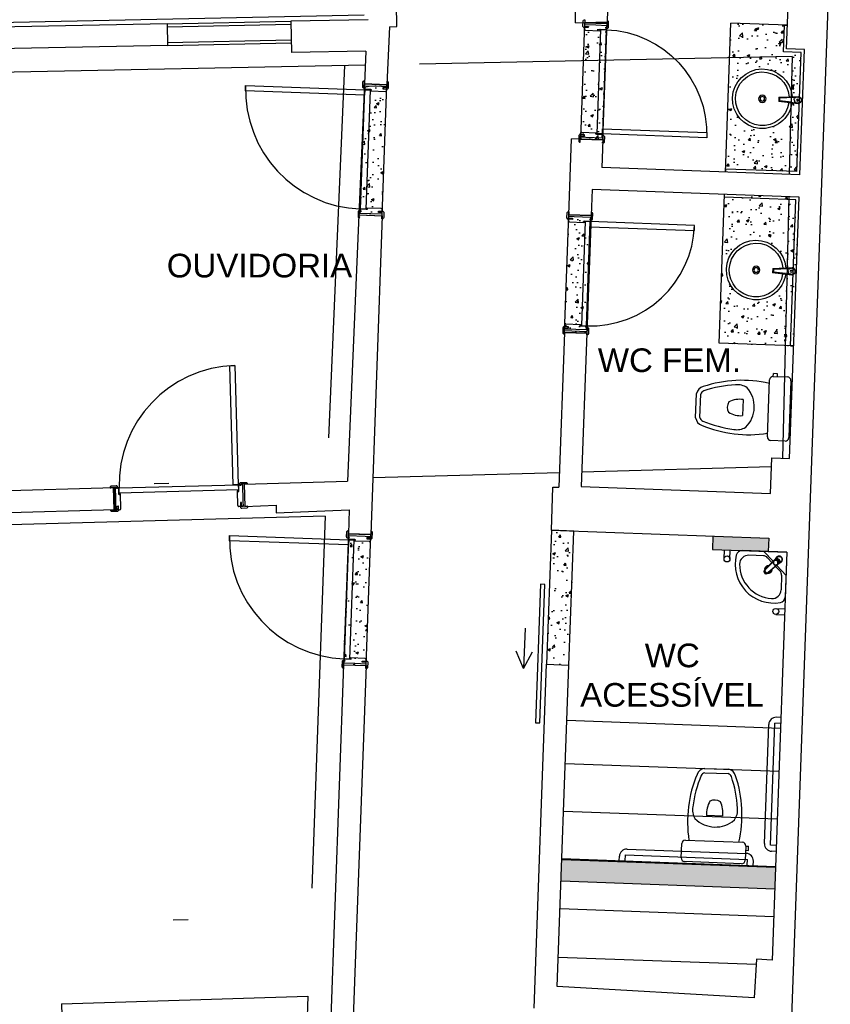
# Model space of a CAD drawing. Header units: inches. Extents: x 276 to 434, y 139 to 224.
# Tile 24 of 48: x 371.84 to 377.28, y 156.43 to 163.04. Entities that reach past the tile are written whole.
import ezdxf

# ---------------------------------------------------------------- set-up
doc = ezdxf.new("R2010")
doc.units = ezdxf.units.IN
doc.header["$MEASUREMENT"] = 0
doc.linetypes.add('DASHDOT2', pattern=[0.5, 0.25, -0.125, 0, -0.125])
doc.linetypes.add('DASHED2', pattern=[0.375, 0.25, -0.125])
for name, color, linetype in [('TJ-CONSTRUIR', 12, 'Continuous'), ('TJ-DRYWALL', 132, 'Continuous'), ('TJ-ESQUADRIA2', 2, 'Continuous'), ('TJ-ESQUADRIAS', 2, 'Continuous'), ('TJ-GRANITOVISTA', 2, 'Continuous'), ('TJ-HACHURA', 8, 'Continuous'), ('TJ-LOUCA', 2, 'Continuous'), ('TJ-MOBILIARIOFIXO', 2, 'Continuous'), ('TJ-MOBILIARIOHIDRO', 2, 'Continuous'), ('TJ-PAREDE', 5, 'Continuous'), ('TJ-PAREDECORTE', 5, 'Continuous'), ('TJ-PISO', 1, 'Continuous'), ('TJ-PROJECAO-VIGA', 9, 'DASHDOT2'), ('TJ-PROJECAOACIMA', 1, 'DASHDOT2'), ('TJ-TEXTO03 1PARA100', 3, 'Continuous')]:
    doc.layers.add(name, color=color, linetype=linetype)
doc.styles.add('ARIAL', font='arial.ttf')
pattern_1 = [(50, (0, 0), (0.179315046, -0.015688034), [0.01875, -0.20625]), (355, (0, 0), (-0.03468783, 0.18804803), [0.015, -0.165]), (100.451444, (0.01494, -0.0013), (0.14462721, 0.17236), [0.01593505, -0.17528553]), (46.1842, (0, 0.05), (0.26681033, -0.04137982), [0.028125, -0.309375]), (96.635635, (0.02223, 0.04655), (0.23366549, 0.24352965), [0.02390259, -0.26292844]), (351.184164, (0, 0.05), (0.23366549, 0.24352965), [0.0225, -0.2475]), (21, (0.025, 0.0375), (0.149226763, -0.100654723), [0.01875, -0.20625]), (326, (0.025, 0.0375), (0.06082883, 0.18128751), [0.015, -0.165]), (71.451445, (0.03744, 0.02911), (0.210055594, 0.08063279), [0.01593505, -0.17528553]), (37.5, (0, 0), (0.003039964, 0.083223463), [0, -0.163, 0, -0.1675, 0, -0.165625]), (7.5, (0, 0), (0.065767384, 0.098602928), [0, -0.0955, 0, -0.15925, 0, -0.063125]), (327.5, (-0.05575, 0), (0.133455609, -0.005638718), [0, -0.0625, 0, -0.195, 0, -0.25875]), (317.5, (-0.08075, 0), (0.145796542, 0.025026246), [0, -0.08125, 0, -0.1295, 0, -0.18375])]

# ---------------------------------------------------------------- blocks, each defined once
blk = doc.blocks.new('porta 80')
at = {"layer": 'TJ-ESQUADRIAS'}
for p, q in [((-0.161, 0.888), (-0.047, 0.888)), ((-0.161, 0.879), (-0.161, 0.888)), ((-0.155, 0.879), (-0.161, 0.879)), ((-0.161, 0.871), (-0.155, 0.871)), ((-0.155, 0.871), (-0.155, 0.879)), ((-0.117, 0.863), (-0.153, 0.863)), ((-0.117, 0.862), (-0.117, 0.863)), ((-0.112, 0.862), (-0.117, 0.862)), ((-0.112, 0.859), (-0.112, 0.862)), ((-0.047, 0.888), (-0.011, 0.888)), ((-0.037, 0.879), (-0.037, 0.871)), ((-0.011, 0.879), (-0.037, 0.879)), ((-0.037, 0.871), (-0.011, 0.871)), ((-0.011, 0.888), (-0.011, 0.879)), ((-0.011, 0.871), (-0.011, 0.861)), ((-0.117, 0.859), (-0.112, 0.859)), ((-0.117, 0.8551), (-0.117, 0.859)), ((-0.1149, 0.853), (-0.117, 0.8551)), ((-0.019, 0.853), (-0.1149, 0.853)), ((-0.1149, 0.068), (-0.117, 0.0659)), ((-0.019, 0.068), (-0.1149, 0.068)), ((-0.161, 0.05), (-0.155, 0.05)), ((-0.161, 0.042), (-0.161, 0.033)), ((-0.155, 0.042), (-0.161, 0.042)), ((-0.161, 0.033), (-0.087, 0.033)), ((-0.155, 0.05), (-0.155, 0.042)), ((-0.117, 0.058), (-0.153, 0.058)), ((-0.117, 0.0659), (-0.117, 0.062)), ((-0.117, 0.062), (-0.112, 0.062)), ((-0.117, 0.059), (-0.117, 0.058)), ((-0.112, 0.059), (-0.117, 0.059)), ((-0.112, 0.062), (-0.112, 0.059)), ((-0.087, 0.033), (-0.011, 0.033)), ((-0.037, 0.05), (-0.011, 0.05)), ((-0.037, 0.042), (-0.037, 0.05)), ((-0.011, 0.042), (-0.037, 0.042)), ((-0.011, 0.05), (-0.011, 0.06)), ((-0.011, 0.033), (-0.011, 0.042))]:
    blk.add_line(p, q, dxfattribs=at)
at = {"layer": 'TJ-ESQUADRIAS', "color": 1, "linetype": 'DASHED2', "ltscale": 5}
blk.add_lwpolyline([(-0.9575, 0.825), (-0.9575, 0.86), (-0.1575, 0.86), (-0.1575, 0.825), (-0.9575, 0.825)], dxfattribs=at)
at = {"layer": 'TJ-ESQUADRIAS'}
for points in [[(-0.161, 0.9155), (-0.163, 0.9135), (-0.164, 0.9135), (-0.164, 0.8785), (-0.159, 0.8785), (-0.156, 0.8755), (-0.156, 0.871), (-0.164, 0.871, -0.414214), (-0.172, 0.879), (-0.172, 0.913, -0.414214), (-0.164, 0.921), (-0.161, 0.921)], [(-0.119, 0.854, -0.165409), (-0.1206, 0.8549, 0.159727), (-0.1191, 0.8616), (-0.1183, 0.8616), (-0.1183, 0.854)], [(-0.032, 0.8785), (-0.035, 0.8755), (-0.035, 0.871), (-0.008, 0.871, 0.414214), (0, 0.879), (0, 0.913, 0.414214), (-0.008, 0.921), (-0.011, 0.921), (-0.011, 0.8785)], [(-0.119, 0.067, 0.165409), (-0.1206, 0.0661, -0.159727), (-0.1191, 0.0594), (-0.1183, 0.0594), (-0.1183, 0.067)], [(-0.161, 0.0055), (-0.163, 0.0075), (-0.164, 0.0075), (-0.164, 0.0425), (-0.159, 0.0425), (-0.156, 0.0455), (-0.156, 0.05), (-0.164, 0.05, 0.414214), (-0.172, 0.042), (-0.172, 0.008, 0.414214), (-0.164, 0), (-0.161, 0)], [(-0.032, 0.0425), (-0.035, 0.0455), (-0.035, 0.05), (-0.008, 0.05, -0.414214), (0, 0.042), (0, 0.008, -0.414214), (-0.008, 0), (-0.011, 0), (-0.011, 0.0425)]]:
    blk.add_lwpolyline(points, format="xyb", close=True, dxfattribs=at)
blk.add_lwpolyline([(-0.1575, 0.86), (-0.1225, 0.86), (-0.1225, 0.06), (-0.1575, 0.06), (-0.1575, 0.86)], dxfattribs=at)
at = {"layer": 'TJ-ESQUADRIAS', "color": 1, "linetype": 'DASHED2', "ltscale": 5}
blk.add_arc((-0.1575, 0.86), 0.8, 180, 270, dxfattribs=at)
at = {"layer": 'TJ-ESQUADRIAS'}
for centre, start, end in [((-0.153, 0.871), 180, 270), ((-0.019, 0.861), 270, 0), ((-0.019, 0.06), 0, 90), ((-0.153, 0.05), 90, 180)]:
    blk.add_arc(centre, 0.008, start, end, dxfattribs=at)
at = {"layer": 'TJ-PAREDECORTE', "linetype": 'Continuous'}
for p, q in [((-0.161, 0.9005), (-0.011, 0.9005)), ((-0.161, 0.0205), (-0.011, 0.0205))]:
    blk.add_line(p, q, dxfattribs=at)
blk = doc.blocks.new('Vaso-p01')
at = {"color": 2}
for p, q in [((-0.162, 0), (0.162, 0)), ((-0.1822, -0.1012), (-0.1822, -0.0203)), ((0.1823, -0.0203), (0.1823, -0.1012)), ((-0.1822, -0.077), (-0.1984, -0.077)), ((-0.1984, -0.077), (-0.1984, -0.1012)), ((-0.1822, -0.1012), (-0.1984, -0.1012)), ((0.162, -0.1215), (-0.162, -0.1215)), ((0.0696, -0.5331), (-0.0696, -0.5331)), ((0.0667, -0.5088), (-0.0667, -0.5088))]:
    blk.add_line(p, q, dxfattribs=at)
at = {"color": 1}
blk.add_line((-0.0446, -0.2666), (0.0468, -0.2666), dxfattribs=at)
at = {"color": 2}
for centre, radius, start, end in [((-0.162, -0.0203), 0.0203, 90, 180), ((0.162, -0.0203), 0.0203, 0, 90), ((-0.162, -0.1012), 0.0203, 180, 270), ((0.162, -0.1012), 0.0203, 270, 0), ((0.5429, -0.2525), 0.6971, 169.1709, 200.5902), ((-0.5429, -0.2525), 0.6971, 339.4098, 10.8291), ((0, -0.3672), 0.1647, 46.9385, 133.0615), ((-0.0292, -0.3001), 0.0988, 147.4418, 187.6795), ((0.0292, -0.3001), 0.0988, 352.3205, 32.5582), ((0.5429, -0.2525), 0.6728, 185.1838, 200.8893), ((-0.5429, -0.2525), 0.6728, 339.1107, 354.8162), ((-0.0589, -0.4806), 0.0536, 198.539, 258.4599), ((-0.0589, -0.4806), 0.0293, 203.7143, 254.3649), ((0.0589, -0.4806), 0.0293, 285.6351, 336.2857), ((0.0589, -0.4806), 0.0536, 281.5401, 341.461)]:
    blk.add_arc(centre, radius, start, end, dxfattribs=at)
at = {"color": 1}
for centre, radius, start, end in [((0.09, -0.2818), 0.1355, 173.5588, 209.061), ((-0.0878, -0.2818), 0.1355, 330.939, 6.4412), ((0.0011, -0.2978), 0.0579, 239.3297, 300.6703)]:
    blk.add_arc(centre, radius, start, end, dxfattribs=at)
blk = doc.blocks.new('pia-padrao')
at = {"color": 2}
for p, q in [((-0.015, -0.111), (-0.025, -0.241)), ((-0.015, -0.111), (0.015, -0.111)), ((0.025, -0.241), (0.015, -0.111))]:
    blk.add_line(p, q, dxfattribs=at)
at = {"color": 1}
for p, q in [((-0.0104, -0.116), (-0.015, -0.111)), ((-0.0104, -0.116), (-0.0141, -0.1648)), ((-0.0104, -0.116), (0.0104, -0.116)), ((0.0104, -0.116), (0.015, -0.111)), ((0.0166, -0.1974), (0.0104, -0.116)), ((-0.0141, -0.1648), (-0.0182, -0.2175)), ((0.0166, -0.1974), (0.0182, -0.2175)), ((-0.0182, -0.2175), (-0.0186, -0.223)), ((0.0186, -0.223), (0.0182, -0.2175))]:
    blk.add_line(p, q, dxfattribs=at)
for p, q in [((0.0109, -0.2165), (0.0188, -0.2245)), ((0.0188, -0.2245), (0.0186, -0.223))]:
    blk.add_line(p, q)
at = {"color": 1, "ltscale": 0.5}
for radius in [0.025, 0.015]:
    blk.add_circle((0, 0), radius, dxfattribs=at)
at = {"color": 1}
blk.add_circle((0, -0.2354), 0.00643, dxfattribs=at)
at = {"color": 2, "ltscale": 0.5}
for radius, start, end in [(0.2, 276.24418, 263.75582), (0.18, 276.44931, 263.55069)]:
    blk.add_arc((0, 0), radius, start, end, dxfattribs=at)
at = {"color": 2}
blk.add_arc((0, -0.2354), 0.0256, 192.68038, 347.31962, dxfattribs=at)
at = {"color": 1}
for centre, radius, start, end in [((0, -0.2354), 0.0218, 150, 180), ((-0.0271, -0.2426), 0.00898, 336.14951, 53.85049), ((-0.0198, -0.2156), 0.00893, 275.86353, 354.13647), ((0, -0.2354), 0.0218, 210, 240), ((0, -0.2354), 0.0218, 90, 120), ((0.0082, -0.2048), 0.0121, 227.17181, 282.82819), ((0, -0.2354), 0.0218, 30, 60), ((0.0184, -0.2538), 0.0075, 86.29729, 183.70271), ((0.0252, -0.2286), 0.00759, 147.0917, 242.9083), ((0, -0.2354), 0.0218, 330, 0)]:
    blk.add_arc(centre, radius, start, end, dxfattribs=at)
blk = doc.blocks.new('porta 70')
at = {"layer": 'TJ-ESQUADRIAS'}
for p, q in [((-0.0385, 0.377), (0.0355, 0.377)), ((-0.0385, 0.368), (-0.0385, 0.377)), ((-0.0325, 0.368), (-0.0385, 0.368)), ((-0.0385, 0.36), (-0.0325, 0.36)), ((-0.0325, 0.36), (-0.0325, 0.368)), ((0.0055, 0.352), (-0.0305, 0.352)), ((0.0055, 0.351), (0.0055, 0.352)), ((0.0105, 0.351), (0.0055, 0.351)), ((0.0055, 0.348), (0.0105, 0.348)), ((0.0055, 0.3441), (0.0055, 0.348)), ((0.0076, 0.342), (0.0055, 0.3441)), ((0.1035, 0.342), (0.0076, 0.342)), ((0.0105, 0.348), (0.0105, 0.351)), ((0.0355, 0.377), (0.1115, 0.377)), ((0.0855, 0.368), (0.0855, 0.36)), ((0.1115, 0.368), (0.0855, 0.368)), ((0.0855, 0.36), (0.1115, 0.36)), ((0.1115, 0.377), (0.1115, 0.368)), ((0.1115, 0.36), (0.1115, 0.35)), ((-0.0385, -0.361), (-0.0325, -0.361)), ((-0.0385, -0.369), (-0.0385, -0.378)), ((-0.0325, -0.369), (-0.0385, -0.369)), ((-0.0385, -0.378), (0.0755, -0.378)), ((-0.0325, -0.361), (-0.0325, -0.369)), ((0.0055, -0.353), (-0.0305, -0.353)), ((0.0076, -0.343), (0.0055, -0.3451)), ((0.0055, -0.3451), (0.0055, -0.349)), ((0.0055, -0.349), (0.0105, -0.349)), ((0.0055, -0.352), (0.0055, -0.353)), ((0.0105, -0.352), (0.0055, -0.352)), ((0.1035, -0.343), (0.0076, -0.343)), ((0.0105, -0.349), (0.0105, -0.352)), ((0.0755, -0.378), (0.1115, -0.378)), ((0.0855, -0.361), (0.1115, -0.361)), ((0.0855, -0.369), (0.0855, -0.361)), ((0.1115, -0.369), (0.0855, -0.369)), ((0.1115, -0.361), (0.1115, -0.351)), ((0.1115, -0.378), (0.1115, -0.369))]:
    blk.add_line(p, q, dxfattribs=at)
for points in [[(-0.0385, 0.4045), (-0.0405, 0.4025), (-0.0415, 0.4025), (-0.0415, 0.3675), (-0.0365, 0.3675), (-0.0335, 0.3645), (-0.0335, 0.36), (-0.0415, 0.36, -0.414214), (-0.0495, 0.368), (-0.0495, 0.402, -0.414214), (-0.0415, 0.41), (-0.0385, 0.41)], [(0.0905, 0.3675), (0.0875, 0.3645), (0.0875, 0.36), (0.1145, 0.36, 0.414214), (0.1225, 0.368), (0.1225, 0.402, 0.414214), (0.1145, 0.41), (0.1115, 0.41), (0.1115, 0.3675)], [(0.0035, 0.343, -0.165409), (0.0019, 0.3439, 0.159727), (0.0034, 0.3506), (0.0042, 0.3506), (0.0042, 0.343)], [(-0.0385, -0.4055), (-0.0405, -0.4035), (-0.0415, -0.4035), (-0.0415, -0.3685), (-0.0365, -0.3685), (-0.0335, -0.3655), (-0.0335, -0.361), (-0.0415, -0.361, 0.414214), (-0.0495, -0.369), (-0.0495, -0.403, 0.414214), (-0.0415, -0.411), (-0.0385, -0.411)], [(0.0035, -0.344, 0.165409), (0.0019, -0.3449, -0.159727), (0.0034, -0.3516), (0.0042, -0.3516), (0.0042, -0.344)], [(0.0905, -0.3685), (0.0875, -0.3655), (0.0875, -0.361), (0.1145, -0.361, -0.414214), (0.1225, -0.369), (0.1225, -0.403, -0.414214), (0.1145, -0.411), (0.1115, -0.411), (0.1115, -0.3685)]]:
    blk.add_lwpolyline(points, format="xyb", close=True, dxfattribs=at)
blk.add_lwpolyline([(-0.035, -0.35), (0, -0.35), (0, 0.35), (-0.035, 0.35), (-0.035, -0.35)], dxfattribs=at)
at = {"layer": 'TJ-ESQUADRIAS', "color": 1, "linetype": 'DASHED2', "ltscale": 5}
blk.add_lwpolyline([(-0.735, -0.315), (-0.735, -0.35), (-0.035, -0.35), (-0.035, -0.315), (-0.735, -0.315)], dxfattribs=at)
blk.add_arc((-0.035, -0.35), 0.7, 90, 180, dxfattribs=at)
at = {"layer": 'TJ-ESQUADRIAS'}
for centre, start, end in [((-0.0305, 0.36), 180, 270), ((0.1035, 0.35), 270, 0), ((-0.0305, -0.361), 90, 180), ((0.1035, -0.351), 0, 90)]:
    blk.add_arc(centre, 0.008, start, end, dxfattribs=at)
at = {"layer": 'TJ-PAREDECORTE', "linetype": 'Continuous'}
for p, q in [((-0.0385, 0.3895), (0.1115, 0.3895)), ((-0.0385, -0.3905), (0.1115, -0.3905))]:
    blk.add_line(p, q, dxfattribs=at)
blk = doc.blocks.new('Lav-p01c')
at = {"color": 2}
for p, q in [((0, 0), (-0.2998, 0)), ((-0.1556, 0), (-0.091, -0.0645)), ((0, 0), (0, -0.2998)), ((-0.1563, -0.03), (-0.2545, -0.03)), ((-0.128, -0.0417), (-0.0977, -0.072)), ((-0.072, -0.0977), (-0.0417, -0.128)), ((-0.0645, -0.091), (0, -0.1556)), ((-0.03, -0.1563), (-0.03, -0.2545))]:
    blk.add_line(p, q, dxfattribs=at)
for points in [[(-0.06, -0.38), (0, -0.38)], [(-0.06, -0.42), (0, -0.42)]]:
    blk.add_lwpolyline(points, dxfattribs=at)
for centre, radius, start, end in [((-0.0855, -0.0855), 0.259, 168.00384, 281.99616), ((-0.2998, -0.04), 0.04, 90, 168.00384), ((-0.2545, -0.09), 0.06, 90, 181.51598), ((-0.1563, -0.07), 0.04, 45, 90), ((-0.0855, -0.0855), 0.229, 181.51598, 268.48402), ((-0.07, -0.1563), 0.04, 0, 45), ((-0.09, -0.2545), 0.06, 268.48402, 0), ((-0.04, -0.2998), 0.04, 281.99616, 0)]:
    blk.add_arc(centre, radius, start, end, dxfattribs=at)
at = {"color": 1}
for radius, start, end in [(0.025, 86.6762, 189.21209), (0.02, 99.39731, 176.49099), (0.025, 260.83394, 3.3236), (0.02, 273.50945, 350.60236)]:
    blk.add_arc((-0.1202, -0.1202), radius, start, end, dxfattribs=at)
at = {"layer": 'TJ-MOBILIARIOHIDRO', "color": 1}
for p, q in [((-0.1454, -0.1248), (-0.0923, -0.0659)), ((-0.0923, -0.0659), (-0.0781, -0.0502)), ((-0.0876, -0.0637), (-0.0901, -0.0665)), ((-0.0814, -0.0566), (-0.0848, -0.0599)), ((-0.0836, -0.0586), (-0.0755, -0.0497)), ((-0.0781, -0.0502), (-0.073, -0.0446)), ((-0.0743, -0.0485), (-0.0754, -0.0496)), ((-0.0741, -0.0458), (-0.0736, -0.0452)), ((-0.0739, -0.0455), (-0.0647, -0.0364)), ((-0.0723, -0.0476), (-0.0734, -0.0487)), ((-0.0734, -0.0487), (-0.0612, -0.0484)), ((-0.0723, -0.0476), (-0.0685, -0.0475)), ((-0.0685, -0.0475), (-0.0638, -0.0474)), ((-0.0638, -0.0474), (-0.0601, -0.0473)), ((-0.0612, -0.0484), (-0.0601, -0.0473)), ((-0.058, -0.0481), (-0.0591, -0.0492)), ((-0.0591, -0.0492), (-0.0499, -0.0576)), ((-0.058, -0.0481), (-0.0554, -0.0504)), ((-0.0554, -0.0504), (-0.0514, -0.0541)), ((-0.0533, -0.0622), (-0.0535, -0.0618)), ((-0.0514, -0.0541), (-0.0488, -0.0565)), ((-0.0499, -0.0576), (-0.0488, -0.0565)), ((-0.0478, -0.0586), (-0.049, -0.0597)), ((-0.049, -0.0597), (-0.0482, -0.0719)), ((-0.0478, -0.0586), (-0.0476, -0.0622)), ((-0.0476, -0.0622), (-0.0473, -0.067)), ((-0.0364, -0.0647), (-0.0452, -0.0736)), ((-0.1457, -0.1251), (-0.1458, -0.1252)), ((-0.1454, -0.1248), (-0.1457, -0.1251)), ((-0.1454, -0.1248), (-0.1416, -0.1206)), ((-0.0659, -0.0923), (-0.1209, -0.1419)), ((-0.0916, -0.0681), (-0.0916, -0.0681)), ((-0.0896, -0.0702), (-0.0916, -0.0681)), ((-0.0901, -0.0665), (-0.09, -0.0665)), ((-0.09, -0.0665), (-0.0891, -0.0674)), ((-0.0681, -0.0916), (-0.0702, -0.0896)), ((-0.0681, -0.0916), (-0.0681, -0.0916)), ((-0.0674, -0.0891), (-0.0665, -0.09)), ((-0.0665, -0.0901), (-0.0637, -0.0876)), ((-0.0665, -0.09), (-0.0665, -0.0901)), ((-0.0501, -0.078), (-0.0659, -0.0923)), ((-0.0599, -0.0848), (-0.0566, -0.0814)), ((-0.0572, -0.083), (-0.0561, -0.0819)), ((-0.049, -0.074), (-0.0571, -0.0829)), ((-0.0571, -0.0829), (-0.056, -0.0819)), ((-0.0561, -0.0819), (-0.056, -0.0819)), ((-0.0479, -0.0729), (-0.056, -0.0819)), ((-0.0502, -0.0781), (-0.0458, -0.0741)), ((-0.0479, -0.0729), (-0.049, -0.074)), ((-0.0482, -0.0719), (-0.0471, -0.0708)), ((-0.0473, -0.067), (-0.0471, -0.0708)), ((-0.0458, -0.0741), (-0.0447, -0.0731)), ((-0.1449, -0.1443), (-0.1451, -0.1445)), ((-0.1451, -0.1445), (-0.1445, -0.1452)), ((-0.1451, -0.1445), (-0.1451, -0.1445)), ((-0.1449, -0.1443), (-0.1443, -0.145)), ((-0.1443, -0.145), (-0.1445, -0.1452)), ((-0.1445, -0.1452), (-0.1445, -0.1452)), ((-0.1396, -0.1407), (-0.1407, -0.1396)), ((-0.1392, -0.1381), (-0.1381, -0.1392)), ((-0.1253, -0.1459), (-0.1251, -0.1457)), ((-0.1251, -0.1457), (-0.1248, -0.1454)), ((-0.1248, -0.1454), (-0.1206, -0.1416))]:
    blk.add_line(p, q, dxfattribs=at)
at = {"layer": 'TJ-MOBILIARIOHIDRO', "color": 2, "ltscale": 0.04}
for points in [[(-0.42, -0.06), (-0.42, 0)], [(-0.38, -0.06), (-0.38, 0)]]:
    blk.add_lwpolyline(points, dxfattribs=at)
at = {"layer": 'TJ-MOBILIARIOHIDRO', "color": 1}
for points in [[(-0.0861, -0.0614, 0), (-0.0867, -0.0622, 0), (-0.0872, -0.063, 0), (-0.0877, -0.0638, 0), (-0.0881, -0.0646, 0), (-0.0885, -0.0655, 0), (-0.0888, -0.0664, 0), (-0.0891, -0.0673, 0), (-0.0893, -0.0683, 0), (-0.0895, -0.0692, 0), (-0.0896, -0.0701, 0), (-0.0897, -0.0711, 0), (-0.0897, -0.0721, 0), (-0.0897, -0.073, 0), (-0.0896, -0.074, 0), (-0.0894, -0.075, 0), (-0.0892, -0.0759, 0), (-0.089, -0.0768, 0), (-0.0887, -0.0778, 0), (-0.0883, -0.0787, 0), (-0.0879, -0.0796, 0), (-0.0875, -0.0804, 0), (-0.087, -0.0813, 0), (-0.0864, -0.0821, 0), (-0.0858, -0.0829, 0), (-0.0852, -0.0836, 0), (-0.0846, -0.0843, 0), (-0.0838, -0.085, 0), (-0.0831, -0.0857, 0), (-0.0823, -0.0863, 0), (-0.0815, -0.0868, 0), (-0.0807, -0.0873, 0), (-0.0798, -0.0878, 0), (-0.079, -0.0882, 0), (-0.0781, -0.0886, 0), (-0.0771, -0.0889, 0), (-0.0762, -0.0892, 0), (-0.0753, -0.0894, 0), (-0.0743, -0.0895, 0), (-0.0733, -0.0896, 0), (-0.0724, -0.0897, 0), (-0.0714, -0.0897, 0), (-0.0704, -0.0896, 0), (-0.0695, -0.0895, 0), (-0.0685, -0.0894, 0), (-0.0676, -0.0892, 0), (-0.0667, -0.0889, 0), (-0.0658, -0.0886, 0), (-0.0649, -0.0882, 0), (-0.064, -0.0878, 0), (-0.0632, -0.0873, 0), (-0.0624, -0.0868, 0), (-0.0616, -0.0863, 0), (-0.0615, -0.0861, 0)], [(-0.0861, -0.0614, 0), (-0.0848, -0.0599, 0)], [(-0.0833, -0.0586, 0), (-0.0848, -0.0599, 0)], [(-0.084, -0.0592, 0), (-0.0838, -0.0588, 0), (-0.0836, -0.0586, 0)], [(-0.0568, -0.0653, 0), (-0.0581, -0.063, 0), (-0.0597, -0.0609, 0), (-0.0617, -0.0591, 0), (-0.0638, -0.0576, 0), (-0.0662, -0.0564, 0), (-0.0687, -0.0556, 0), (-0.0713, -0.0551, 0), (-0.0739, -0.0551, 0), (-0.0765, -0.0554, 0), (-0.079, -0.0562, 0), (-0.0813, -0.0573, 0), (-0.0833, -0.0586, 0)], [(-0.0534, -0.0619, 0), (-0.0548, -0.0597, 0), (-0.0564, -0.0576, 0), (-0.0583, -0.0557, 0), (-0.0605, -0.0542, 0), (-0.0629, -0.053, 0), (-0.0654, -0.0522, 0), (-0.068, -0.0518, 0), (-0.0706, -0.0517, 0), (-0.0732, -0.0521, 0), (-0.0756, -0.0528, 0), (-0.078, -0.0539, 0), (-0.0801, -0.0554, 0), (-0.0814, -0.0566, 0)], [(-0.0754, -0.0496, 0), (-0.0755, -0.0497, 0)], [(-0.0754, -0.0496, 0), (-0.075, -0.0492, 0), (-0.0746, -0.049, 0), (-0.0741, -0.0488, 0), (-0.0736, -0.0487, 0), (-0.0734, -0.0487, 0)], [(-0.0723, -0.0476, 0), (-0.0726, -0.0477, 0), (-0.0729, -0.0477, 0), (-0.0732, -0.0478, 0), (-0.0734, -0.0479, 0), (-0.0737, -0.048, 0), (-0.0739, -0.0481, 0), (-0.0741, -0.0483, 0), (-0.0743, -0.0485, 0)], [(-0.0734, -0.0467, 0), (-0.072, -0.0462, 0), (-0.0706, -0.0457, 0), (-0.0691, -0.0454, 0), (-0.0676, -0.0451, 0), (-0.0661, -0.045, 0), (-0.0646, -0.045, 0), (-0.0631, -0.0451, 0), (-0.0616, -0.0453, 0), (-0.0601, -0.0457, 0), (-0.0587, -0.0461, 0), (-0.0573, -0.0467, 0), (-0.0559, -0.0474, 0), (-0.0546, -0.0481, 0), (-0.0533, -0.049, 0), (-0.0521, -0.0499, 0), (-0.051, -0.051, 0), (-0.0499, -0.0521, 0), (-0.049, -0.0533, 0), (-0.0481, -0.0546, 0), (-0.0474, -0.0559, 0), (-0.0467, -0.0573, 0), (-0.0461, -0.0587, 0), (-0.0457, -0.0601, 0), (-0.0453, -0.0616, 0), (-0.0451, -0.0631, 0), (-0.045, -0.0646, 0), (-0.045, -0.0661, 0), (-0.0451, -0.0676, 0), (-0.0454, -0.0691, 0), (-0.0457, -0.0706, 0), (-0.0462, -0.072, 0), (-0.0467, -0.0734, 0)], [(-0.07, -0.0517, 0), (-0.0676, -0.0514, 0), (-0.0652, -0.0514, 0), (-0.0628, -0.0519, 0), (-0.0605, -0.0527, 0), (-0.0583, -0.0539, 0), (-0.0564, -0.0554, 0), (-0.0547, -0.0572, 0), (-0.0533, -0.0593, 0), (-0.0523, -0.0615, 0), (-0.0516, -0.0639, 0), (-0.0514, -0.0663, 0), (-0.0515, -0.0687, 0), (-0.0517, -0.07, 0)], [(-0.0647, -0.0364, 0), (-0.0633, -0.035, 0), (-0.0617, -0.0339, 0), (-0.06, -0.0328, 0), (-0.0583, -0.0319, 0), (-0.0564, -0.0312, 0), (-0.0545, -0.0307, 0), (-0.0526, -0.0303, 0), (-0.0506, -0.0301, 0), (-0.0486, -0.0302, 0), (-0.0465, -0.0304, 0), (-0.0446, -0.0308, 0), (-0.0426, -0.0314, 0), (-0.0408, -0.0323, 0), (-0.039, -0.0333, 0), (-0.0374, -0.0345, 0), (-0.0358, -0.0358, 0), (-0.0345, -0.0374, 0), (-0.0333, -0.039, 0), (-0.0323, -0.0408, 0), (-0.0314, -0.0426, 0), (-0.0308, -0.0446, 0), (-0.0304, -0.0465, 0), (-0.0302, -0.0486, 0), (-0.0301, -0.0506, 0), (-0.0303, -0.0526, 0), (-0.0307, -0.0545, 0), (-0.0312, -0.0564, 0), (-0.0319, -0.0583, 0), (-0.0328, -0.06, 0), (-0.0339, -0.0617, 0), (-0.035, -0.0633, 0), (-0.0364, -0.0647, 0)], [(-0.0535, -0.0618, 0), (-0.0536, -0.0615, 0), (-0.0541, -0.0604, 0), (-0.0547, -0.0593, 0), (-0.0554, -0.0584, 0), (-0.0561, -0.0574, 0), (-0.0569, -0.0566, 0), (-0.0579, -0.0558, 0), (-0.0588, -0.0551, 0), (-0.0598, -0.0544, 0), (-0.0609, -0.0539, 0), (-0.062, -0.0534, 0), (-0.0622, -0.0533, 0)], [(-0.0612, -0.0484, 0), (-0.0607, -0.0484, 0), (-0.0602, -0.0486, 0), (-0.0597, -0.0488, 0), (-0.0593, -0.049, 0), (-0.0591, -0.0492, 0)], [(-0.0601, -0.0473, 0), (-0.0598, -0.0473, 0), (-0.0595, -0.0473, 0), (-0.0592, -0.0474, 0), (-0.059, -0.0475, 0), (-0.0587, -0.0476, 0), (-0.0584, -0.0477, 0), (-0.0582, -0.0479, 0), (-0.058, -0.0481, 0)], [(-0.0586, -0.0833, 0), (-0.0572, -0.0812, 0), (-0.0561, -0.0788, 0), (-0.0554, -0.0764, 0), (-0.0551, -0.0738, 0), (-0.0551, -0.0712, 0), (-0.0556, -0.0686, 0), (-0.0564, -0.0661, 0), (-0.0568, -0.0653, 0)], [(-0.0566, -0.0814, 0), (-0.0549, -0.0795, 0), (-0.0536, -0.0773, 0), (-0.0526, -0.0749, 0), (-0.0519, -0.0724, 0), (-0.0517, -0.0698, 0), (-0.0519, -0.0672, 0), (-0.0524, -0.0646, 0), (-0.0534, -0.0622, 0), (-0.0534, -0.0619, 0)], [(-0.0499, -0.0576, 0), (-0.0496, -0.058, 0), (-0.0493, -0.0584, 0), (-0.0491, -0.0589, 0), (-0.049, -0.0594, 0), (-0.049, -0.0597, 0)], [(-0.0488, -0.0565, 0), (-0.0486, -0.0567, 0), (-0.0484, -0.0569, 0), (-0.0483, -0.0572, 0), (-0.0481, -0.0574, 0), (-0.048, -0.0577, 0), (-0.0479, -0.058, 0), (-0.0479, -0.0583, 0), (-0.0478, -0.0586, 0)], [(-0.1476, -0.128, 0), (-0.1478, -0.1283, 0), (-0.1482, -0.1292, 0), (-0.1485, -0.1302, 0), (-0.1488, -0.1311, 0), (-0.149, -0.1321, 0), (-0.1491, -0.1331, 0), (-0.1492, -0.1341, 0), (-0.1492, -0.1349, 0), (-0.1492, -0.1356, 0), (-0.1491, -0.1363, 0), (-0.149, -0.1368, 0), (-0.149, -0.1373, 0), (-0.1489, -0.1377, 0), (-0.1488, -0.138, 0), (-0.1487, -0.1385, 0), (-0.1485, -0.139, 0), (-0.1483, -0.1396, 0), (-0.148, -0.1403, 0), (-0.1478, -0.1408, 0), (-0.1475, -0.1414, 0), (-0.1471, -0.142, 0), (-0.1467, -0.1426, 0), (-0.1463, -0.1432, 0), (-0.1457, -0.1439, 0), (-0.1451, -0.1445, 0)], [(-0.1457, -0.1251, 0), (-0.146, -0.1255, 0), (-0.1464, -0.1261, 0), (-0.1469, -0.1267, 0), (-0.1472, -0.1273, 0), (-0.1475, -0.1278, 0), (-0.1477, -0.1281, 0), (-0.1478, -0.1284, 0), (-0.1479, -0.1287, 0), (-0.148, -0.1289, 0), (-0.1481, -0.1292, 0), (-0.1482, -0.1294, 0), (-0.1483, -0.1296, 0), (-0.1486, -0.1307, 0), (-0.1489, -0.1318, 0), (-0.149, -0.1329, 0), (-0.1491, -0.134, 0), (-0.1491, -0.135, 0), (-0.149, -0.1361, 0), (-0.1488, -0.1371, 0), (-0.1485, -0.1382, 0), (-0.1482, -0.1392, 0), (-0.1478, -0.1402, 0), (-0.1474, -0.1411, 0), (-0.1468, -0.142, 0), (-0.1463, -0.1428, 0), (-0.1456, -0.1436, 0), (-0.1449, -0.1443, 0)], [(-0.1458, -0.1252, 0), (-0.1463, -0.1258, 0), (-0.1468, -0.1266, 0), (-0.1473, -0.1275, 0), (-0.1476, -0.128, 0)], [(-0.1407, -0.1396, 0), (-0.1415, -0.1387, 0), (-0.1422, -0.1378, 0), (-0.1429, -0.1369, 0), (-0.1435, -0.1359, 0), (-0.144, -0.1348, 0), (-0.1444, -0.1338, 0), (-0.1447, -0.1327, 0), (-0.145, -0.1315, 0), (-0.1451, -0.1304, 0), (-0.1451, -0.1293, 0), (-0.1451, -0.1282, 0), (-0.1449, -0.127, 0), (-0.1446, -0.126, 0), (-0.1443, -0.125, 0), (-0.1439, -0.1239, 0), (-0.1433, -0.1229, 0), (-0.1429, -0.1223, 0), (-0.1425, -0.1217, 0), (-0.1421, -0.1211, 0), (-0.1416, -0.1206, 0)], [(-0.1403, -0.1213, 0), (-0.1407, -0.1218, 0), (-0.1411, -0.1223, 0), (-0.1415, -0.1229, 0), (-0.1418, -0.1234, 0), (-0.1422, -0.1243, 0), (-0.1426, -0.1251, 0), (-0.1428, -0.1258, 0), (-0.143, -0.1264, 0), (-0.1431, -0.127, 0), (-0.1433, -0.128, 0), (-0.1433, -0.1289, 0), (-0.1433, -0.1299, 0), (-0.1431, -0.1309, 0), (-0.1429, -0.1319, 0), (-0.1426, -0.1329, 0), (-0.1422, -0.1338, 0), (-0.1418, -0.1348, 0), (-0.1412, -0.1356, 0), (-0.1406, -0.1365, 0), (-0.14, -0.1373, 0), (-0.1392, -0.1381, 0)], [(-0.0916, -0.0681, 0), (-0.097, -0.0741, 0), (-0.1187, -0.0977, 0), (-0.1403, -0.1213, 0)], [(-0.1213, -0.1403, 0), (-0.0977, -0.1187, 0), (-0.0741, -0.097, 0), (-0.0681, -0.0916, 0)], [(-0.0916, -0.0681, 0), (-0.0909, -0.0674, 0), (-0.0902, -0.0666, 0), (-0.0901, -0.0665, 0)], [(-0.0681, -0.0916, 0), (-0.0674, -0.0909, 0), (-0.0666, -0.0902, 0), (-0.0665, -0.0901, 0)], [(-0.0599, -0.0848, 0), (-0.0614, -0.0861, 0)], [(-0.0586, -0.0833, 0), (-0.0599, -0.0848, 0)], [(-0.0572, -0.083, 0), (-0.0576, -0.0833, 0), (-0.058, -0.0836, 0), (-0.0585, -0.0838, 0), (-0.059, -0.0838, 0)], [(-0.0572, -0.083, 0), (-0.0571, -0.0829, 0)], [(-0.0482, -0.0719, 0), (-0.0482, -0.0724, 0), (-0.0483, -0.0729, 0), (-0.0485, -0.0734, 0), (-0.0488, -0.0738, 0), (-0.049, -0.074, 0)], [(-0.0471, -0.0708, 0), (-0.0471, -0.0711, 0), (-0.0471, -0.0714, 0), (-0.0472, -0.0717, 0), (-0.0473, -0.0719, 0), (-0.0474, -0.0722, 0), (-0.0475, -0.0725, 0), (-0.0477, -0.0727, 0), (-0.0479, -0.0729, 0)], [(-0.1445, -0.1452, 0), (-0.1438, -0.1458, 0), (-0.1432, -0.1463, 0), (-0.1425, -0.1468, 0), (-0.1419, -0.1472, 0), (-0.1414, -0.1475, 0), (-0.1408, -0.1478, 0), (-0.1403, -0.148, 0), (-0.1396, -0.1483, 0), (-0.1391, -0.1485, 0), (-0.1388, -0.1486, 0), (-0.1386, -0.1487, 0), (-0.1382, -0.1488, 0), (-0.1377, -0.1489, 0), (-0.1372, -0.149, 0), (-0.1366, -0.1491, 0), (-0.1359, -0.1492, 0), (-0.1352, -0.1492, 0), (-0.1344, -0.1492, 0), (-0.1334, -0.1492, 0), (-0.1323, -0.149, 0), (-0.1313, -0.1488, 0), (-0.1302, -0.1485, 0), (-0.1292, -0.1482, 0), (-0.1284, -0.1478, 0), (-0.1276, -0.1474, 0), (-0.1274, -0.1473, 0)], [(-0.1443, -0.145, 0), (-0.1436, -0.1456, 0), (-0.1428, -0.1463, 0), (-0.142, -0.1468, 0), (-0.1411, -0.1474, 0), (-0.1402, -0.1478, 0), (-0.1392, -0.1482, 0), (-0.1382, -0.1486, 0), (-0.1371, -0.1488, 0), (-0.1361, -0.149, 0), (-0.135, -0.1491, 0), (-0.134, -0.1491, 0), (-0.1329, -0.149, 0), (-0.1318, -0.1489, 0), (-0.1307, -0.1486, 0), (-0.1296, -0.1483, 0), (-0.1293, -0.1482, 0), (-0.129, -0.1481, 0), (-0.1287, -0.1479, 0), (-0.1284, -0.1478, 0), (-0.128, -0.1476, 0), (-0.1276, -0.1474, 0), (-0.1272, -0.1472, 0), (-0.1267, -0.1469, 0), (-0.1261, -0.1464, 0), (-0.1254, -0.146, 0), (-0.1251, -0.1457, 0)], [(-0.1206, -0.1416, 0), (-0.1214, -0.1424, 0), (-0.1224, -0.143, 0), (-0.1234, -0.1436, 0), (-0.1245, -0.1441, 0), (-0.1256, -0.1445, 0), (-0.1267, -0.1448, 0), (-0.1275, -0.145, 0), (-0.1283, -0.1451, 0), (-0.129, -0.1451, 0), (-0.1301, -0.1451, 0), (-0.1313, -0.145, 0), (-0.1324, -0.1448, 0), (-0.1335, -0.1445, 0), (-0.1345, -0.1441, 0), (-0.1356, -0.1437, 0), (-0.1366, -0.1431, 0), (-0.1375, -0.1424, 0), (-0.1381, -0.142, 0), (-0.1386, -0.1416, 0), (-0.1391, -0.1412, 0), (-0.1396, -0.1407, 0)], [(-0.1381, -0.1392, 0), (-0.1376, -0.1397, 0), (-0.1372, -0.1401, 0), (-0.1367, -0.1405, 0), (-0.1363, -0.1408, 0), (-0.1354, -0.1414, 0), (-0.1345, -0.1419, 0), (-0.1336, -0.1423, 0), (-0.1327, -0.1427, 0), (-0.1317, -0.143, 0), (-0.1308, -0.1432, 0), (-0.1301, -0.1433, 0), (-0.1294, -0.1433, 0), (-0.1288, -0.1433, 0), (-0.1281, -0.1433, 0), (-0.1274, -0.1432, 0), (-0.1268, -0.1431, 0), (-0.1261, -0.1429, 0), (-0.1254, -0.1427, 0), (-0.1248, -0.1425, 0), (-0.1242, -0.1422, 0), (-0.1236, -0.1419, 0), (-0.123, -0.1416, 0), (-0.1221, -0.1409, 0), (-0.1213, -0.1403, 0)], [(-0.1274, -0.1473, 0), (-0.1269, -0.147, 0), (-0.1262, -0.1466, 0), (-0.1256, -0.1461, 0), (-0.1253, -0.1459, 0)]]:
    blk.add_polyline3d(points, dxfattribs=at)
blk.add_polyline3d([(-0.0616, -0.0838, 0), (-0.0601, -0.0819, 0), (-0.0588, -0.0798, 0), (-0.0579, -0.0776, 0), (-0.0574, -0.0752, 0), (-0.0573, -0.0727, 0), (-0.0576, -0.0702, 0), (-0.0583, -0.0679, 0), (-0.0593, -0.0656, 0), (-0.0607, -0.0635, 0), (-0.0623, -0.0616, 0), (-0.0643, -0.0601, 0), (-0.0665, -0.0588, 0), (-0.0688, -0.0579, 0), (-0.0712, -0.0574, 0), (-0.0737, -0.0573, 0), (-0.0761, -0.0576, 0), (-0.0785, -0.0583, 0), (-0.0807, -0.0593, 0), (-0.0827, -0.0607, 0), (-0.0844, -0.0624, 0), (-0.0859, -0.0643, 0), (-0.087, -0.0665, 0), (-0.0877, -0.0688, 0), (-0.0881, -0.0712, 0), (-0.088, -0.0737, 0), (-0.0876, -0.0761, 0), (-0.0868, -0.0785, 0), (-0.0856, -0.0807, 0), (-0.0841, -0.0827, 0), (-0.0823, -0.0844, 0), (-0.0803, -0.0859, 0), (-0.078, -0.087, 0), (-0.0757, -0.0877, 0), (-0.0732, -0.0881, 0), (-0.0708, -0.088, 0), (-0.0683, -0.0876, 0), (-0.066, -0.0868, 0), (-0.0639, -0.0856, 0), (-0.062, -0.0841, 0)], close=True, dxfattribs=at)
at = {"layer": 'TJ-MOBILIARIOHIDRO', "color": 3, "ltscale": 0.04}
for centre in [(-0.4, -0.06), (-0.06, -0.4)]:
    blk.add_circle(centre, 0.02, dxfattribs=at)
at = {"layer": 'TJ-MOBILIARIOHIDRO', "color": 1}
for centre, radius, start, end in [((-0.0675, -0.0597), 0.0143, 114.48374, 137.91022), ((-0.0509, -0.0509), 0.023, 45, 164.26643), ((-0.0509, -0.0509), 0.0214, 45, 155.35115), ((-0.0656, -0.0651), 0.0178, 84.14504, 99.30503), ((-0.0658, -0.0658), 0.0185, 38.91379, 55.9491), ((-0.0652, -0.0656), 0.0179, 355.49308, 11.05353), ((-0.0509, -0.0509), 0.0214, 294.68342, 45), ((-0.0509, -0.0509), 0.023, 315, 45), ((-0.0597, -0.0675), 0.0143, 312.0838, 335.52017), ((-0.0509, -0.0509), 0.023, 285.73357, 315)]:
    blk.add_arc(centre, radius, start, end, dxfattribs=at)

msp = doc.modelspace()

# ---------------------------------------------------------------- hatches: boundary and pattern name
at = {"layer": 'TJ-CONSTRUIR'}
h = msp.add_hatch(color=256, dxfattribs=at)
h.dxf.hatch_style = 1
h.paths.add_polyline_path([(376.8627, 159.5595), (376.4879, 159.573), (376.4847, 159.4831), (376.8594, 159.4695)])
h = msp.add_hatch(color=256, dxfattribs=at)
h.dxf.hatch_style = 1
h.paths.add_polyline_path([(376.9078, 157.3505), (375.4738, 157.4023), (375.4686, 157.2584), (376.9026, 157.2065)])
h.paths.add_polyline_path([(375.474, 157.4083), (375.4738, 157.4023), (376.9078, 157.3505), (376.9081, 157.3564)])
at = {"layer": 'TJ-HACHURA'}
h = msp.add_hatch(dxfattribs=at)
h.set_pattern_fill('AR-CONC', color=8, scale=0.025)
h.set_pattern_definition(pattern_1)
h.paths.add_polyline_path([(375.5986, 162.2369), (375.7485, 162.2315), (375.7771, 163.0214), (375.6269, 163.0184)])
at = {"layer": 'TJ-HACHURA', "linetype": 'Continuous'}
h = msp.add_hatch(dxfattribs=at)
h.set_pattern_fill('AR-CONC', color=8, scale=0.025)
h.set_pattern_definition(pattern_1)
h.paths.add_polyline_path([(377.0683, 162.4779, -0.096399), (377.0592, 162.4743), (377.0171, 162.479, -18.333575), (377.0187, 162.5225), (377.061, 162.5242, -0.096399), (377.0698, 162.52), (377.0806, 162.8187), (376.9607, 162.823), (376.9672, 163.0029), (376.6074, 163.0159), (376.572, 162.0366), (377.0517, 162.0192)])
at = {"layer": 'TJ-HACHURA'}
h = msp.add_hatch(dxfattribs=at)
h.set_pattern_fill('AR-CONC', color=8, scale=0.025)
h.set_pattern_definition(pattern_1)
h.paths.add_polyline_path([(374.2999, 162.6024), (374.15, 162.6083), (374.1122, 161.7296), (374.2692, 161.7229)])
at = {"layer": 'TJ-HACHURA', "linetype": 'Continuous'}
h = msp.add_hatch(dxfattribs=at)
h.set_pattern_fill('AR-CONC', color=8, scale=0.025)
h.set_pattern_definition(pattern_1)
h.paths.add_polyline_path([(377.0655, 161.8486), (376.5659, 161.8667), (376.5297, 160.8674), (377.0294, 160.8493)])
h.paths.add_polyline_path([(376.9771, 161.3725), (377.0194, 161.3743, -0.8), (377.0176, 161.3243), (376.9755, 161.3291, -18.333575)], flags=16)
h.paths.add_polyline_path([(376.8891, 161.369), (376.894, 161.3642), (376.9429, 161.3661), (376.9956, 161.3683), (377.0027, 161.3686, -0.35117), (376.9944, 161.361, 0.131652), (376.9911, 161.3503, -0.247736), (376.9936, 161.3393), (377.0013, 161.331), (376.9998, 161.3313), (376.9943, 161.332), (376.9743, 161.3342), (376.8932, 161.3434), (376.888, 161.339)], flags=0)
h.paths.add_polyline_path([(376.8026, 161.358, -1), (376.7526, 161.358, -1)], flags=0)
h.paths.add_polyline_path([(376.7926, 161.358, -1), (376.7626, 161.358, -1)], flags=0)
h.paths.add_polyline_path([(377.0193, 161.3495, -1), (377.0064, 161.3495, -1)], flags=0)
at = {"layer": 'TJ-HACHURA'}
h = msp.add_hatch(dxfattribs=at)
h.set_pattern_fill('AR-CONC', color=8, scale=0.025)
h.set_pattern_definition(pattern_1)
h.paths.add_polyline_path([(375.4917, 160.9399), (375.5202, 161.7287), (375.6701, 161.724), (375.6416, 160.9345)])
h = msp.add_hatch(dxfattribs=at)
h.set_pattern_fill('AR-CONC', color=8, scale=0.025)
h.set_pattern_definition(pattern_1)
h.paths.add_polyline_path([(375.4036, 159.6122), (375.3711, 158.7128), (375.521, 158.7074), (375.5535, 159.6068)])
h = msp.add_hatch(dxfattribs=at)
h.set_pattern_fill('AR-CONC', color=8, scale=0.025)
h.set_pattern_definition(pattern_1)
edge = h.paths.add_edge_path()
edge.add_line((374.1918, 159.5834), (374.0419, 159.5888))
edge.add_line((374.0419, 159.5888), (374.0101, 158.7094))
edge.add_line((374.0101, 158.7094), (374.16, 158.7047))
edge.add_line((374.16, 158.7047), (374.1918, 159.5826))

# ---------------------------------------------------------------- linework, layer by layer
at = {"layer": 'TJ-DRYWALL'}
for p, q in [((372.8255, 163.0116), (373.6553, 163.0284)), ((372.8259, 162.9916), (373.6557, 163.0084)), ((372.828, 162.8867), (373.6579, 162.9035)), ((372.8284, 162.8667), (373.6583, 162.8835))]:
    msp.add_line(p, q, dxfattribs=at)
at = {"layer": 'TJ-ESQUADRIA2', "color": 1, "linetype": 'Continuous'}
for p, q in [((375.2273, 158.9551), (375.2175, 158.6842)), ((375.2175, 158.6842), (375.167, 158.8002)), ((375.2175, 158.6842), (375.2763, 158.7963))]:
    msp.add_line(p, q, dxfattribs=at)
at = {"layer": 'TJ-ESQUADRIA2', "linetype": 'Continuous'}
msp.add_lwpolyline([(375.2968, 158.3203), (375.3268, 158.3192), (375.3604, 159.2486), (375.3305, 159.2496)], close=True, dxfattribs=at)
at = {"layer": 'TJ-GRANITOVISTA'}
for p, q in [((376.5713, 162.0166), (376.6074, 163.0159)), ((376.9872, 163.0022), (376.6074, 163.0159)), ((376.5297, 160.8674), (376.5659, 161.8667)), ((377.0294, 160.8493), (376.5297, 160.8674))]:
    msp.add_line(p, q, dxfattribs=at)
at = {"layer": 'TJ-GRANITOVISTA', "color": 3}
for p, q in [((376.9607, 162.823), (376.9672, 163.0029)), ((376.9672, 163.0029), (376.9872, 163.0022)), ((377.0806, 162.8187), (376.9607, 162.823)), ((377.0517, 162.0192), (377.0806, 162.8187)), ((376.572, 162.0366), (376.5713, 162.0166)), ((377.0517, 162.0192), (376.572, 162.0366)), ((376.5651, 161.8467), (376.5659, 161.8667)), ((377.0448, 161.8294), (376.5651, 161.8467)), ((377.0094, 160.85), (377.0448, 161.8294)), ((377.0094, 160.85), (377.0294, 160.8493))]:
    msp.add_line(p, q, dxfattribs=at)
at = {"layer": 'TJ-MOBILIARIOHIDRO'}
for p, q in [((376.9442, 158.3559), (376.9142, 158.357)), ((376.9428, 158.3159), (376.9028, 158.3174)), ((376.9131, 157.4965), (376.8731, 157.4979)), ((375.8589, 157.3943), (375.86, 157.4243)), ((375.8987, 157.3931), (375.9002, 157.4331)), ((376.9117, 157.4565), (376.8817, 157.4576)), ((376.7182, 157.3634), (376.7196, 157.4034)), ((376.7582, 157.362), (376.7592, 157.392))]:
    msp.add_line(p, q, dxfattribs=at)
at = {"layer": 'TJ-MOBILIARIOHIDRO', "ltscale": 0.04}
for p, q in [((376.8335, 157.5094), (376.8625, 158.3088)), ((376.8731, 157.4979), (376.9028, 158.3174)), ((375.9002, 157.4331), (376.7196, 157.4034)), ((375.9116, 157.4727), (376.7111, 157.4437))]:
    msp.add_line(p, q, dxfattribs=at)
at = {"layer": 'TJ-MOBILIARIOHIDRO'}
for centre, start, end in [((376.9124, 158.307), 87.92835, 177.92835), ((376.8835, 157.5076), 177.92835, 267.92835), ((375.9098, 157.4227), 87.92835, 177.92835), ((376.7093, 157.3938), 357.92835, 87.92835)]:
    msp.add_arc(centre, 0.05, start, end, dxfattribs=at)
at = {"layer": 'TJ-PAREDE'}
for p, q in [((375.8154, 164.0803), (375.7771, 163.0214)), ((376.6978, 147.5322), (377.2754, 163.5013)), ((376.9814, 162.8423), (376.9968, 163.267)), ((375.5666, 163.0171), (375.5636, 163.1671)), ((374.3668, 162.9928), (374.3638, 163.1428)), ((374.1752, 163.039), (373.6553, 163.0284)), ((373.6553, 163.0284), (373.6596, 162.8185)), ((372.8255, 163.0116), (368.8863, 162.9318)), ((372.8255, 163.0116), (372.8284, 162.8667)), ((374.3166, 162.9918), (374.2999, 162.6034)), ((374.3166, 162.9918), (374.3668, 162.9928)), ((375.5666, 163.0171), (375.7771, 163.0214)), ((372.8284, 162.8667), (369.1892, 162.793)), ((377.1013, 162.838), (376.9814, 162.8423)), ((377.071, 161.9985), (377.1013, 162.838)), ((374.1595, 162.8286), (373.6596, 162.8185)), ((374.1595, 162.8286), (374.15, 162.6088)), ((374.15, 162.6088), (374.2999, 162.6024)), ((375.5202, 161.7294), (375.5387, 162.2391)), ((375.7485, 162.2315), (375.5387, 162.2391)), ((375.7485, 162.2315), (375.7418, 162.0466)), ((377.071, 161.9985), (375.7418, 162.0466)), ((375.6765, 161.8989), (375.6701, 161.724)), ((377.0655, 161.8486), (375.6765, 161.8989)), ((377.0021, 160.0948), (377.0655, 161.8486)), ((374.1122, 161.7296), (374.0352, 159.9413)), ((374.1122, 161.7296), (374.2692, 161.7229)), ((374.2692, 161.7229), (374.1918, 159.5834)), ((375.5202, 161.7294), (375.6701, 161.724)), ((375.4917, 160.9399), (375.4541, 159.9006)), ((375.4917, 160.9399), (375.6416, 160.9345)), ((375.6416, 160.9345), (375.6043, 159.9052)), ((376.8735, 159.8593), (376.8822, 160.0991)), ((376.8822, 160.0991), (377.0021, 160.0948)), ((373.3431, 159.9224), (374.0352, 159.9413)), ((373.3431, 159.9224), (373.3472, 159.7724)), ((371.5238, 159.8726), (372.4734, 159.8986)), ((372.4734, 159.8986), (372.4775, 159.7487)), ((375.4036, 159.6122), (375.4141, 159.902)), ((375.4141, 159.902), (375.4541, 159.9006)), ((375.6043, 159.9052), (376.8735, 159.8593)), ((372.4775, 159.7487), (371.5279, 159.7224)), ((373.3472, 159.7715), (373.557, 159.7799)), ((373.557, 159.7799), (373.558, 159.7299)), ((373.5581, 159.729), (374.0477, 159.7487)), ((374.0477, 159.7487), (374.0419, 159.5888)), ((375.4036, 159.6122), (376.8627, 159.5595)), ((374.0419, 159.5888), (374.1918, 159.5834)), ((376.4879, 159.573), (376.4847, 159.4831)), ((376.8627, 159.5595), (376.8594, 159.4695)), ((376.4847, 159.4831), (376.8594, 159.4695)), ((376.8594, 159.4695), (376.9843, 159.465)), ((376.9843, 159.465), (376.8853, 156.7268)), ((374.0101, 158.7094), (373.8637, 154.662)), ((374.0101, 158.7094), (374.16, 158.704)), ((374.16, 158.704), (374.0136, 154.6566)), ((375.2876, 156.4043), (375.3711, 158.7128)), ((375.3711, 158.7128), (375.521, 158.7074)), ((375.443, 156.5511), (375.521, 158.7074)), ((375.474, 157.4083), (376.9081, 157.3564)), ((375.4686, 157.2584), (376.9026, 157.2065)), ((376.7805, 156.733), (376.7652, 156.4734)), ((376.8853, 156.7268), (376.7805, 156.733)), ((376.7652, 156.4734), (375.443, 156.5511))]:
    msp.add_line(p, q, dxfattribs=at)
at = {"layer": 'TJ-PISO'}
msp.add_lwpolyline([(375.5986, 162.2369), (375.7485, 162.2315), (375.7771, 163.0214), (375.6269, 163.0184)], close=True, dxfattribs=at)
for points in [[(374.2999, 162.6024), (374.15, 162.6083), (374.1122, 161.7296), (374.2692, 161.7229), (374.2999, 162.6024)], [(375.4917, 160.9399), (375.5202, 161.7287), (375.6701, 161.724), (375.6416, 160.9345), (375.4917, 160.9399)], [(375.4036, 159.6122), (375.3711, 158.7128), (375.521, 158.7074), (375.5535, 159.6068), (375.4036, 159.6122)], [(374.1918, 159.5834), (374.0419, 159.5888), (374.0101, 158.7094), (374.16, 158.7047), (374.1918, 159.5826)]]:
    msp.add_lwpolyline(points, dxfattribs=at)
at = {"layer": 'TJ-PROJECAO-VIGA', "ltscale": 10}
for p, q in [((374.1473, 163.0684), (368.9257, 162.9627)), ((377.0186, 162.7915), (374.3057, 162.7366)), ((377.0186, 162.7915), (377, 162.0011)), ((374.1554, 162.7335), (368.9325, 162.6277)), ((374.0151, 162.7307), (373.8958, 159.9575)), ((376.9965, 161.8511), (376.9551, 160.0965)), ((374.2056, 159.966), (375.4577, 160.0002)), ((375.6079, 160.0043), (376.88, 160.0391)), ((368.9893, 159.8234), (374.0361, 159.9613)), ((373.8861, 159.7076), (369.0344, 159.5734)), ((373.8861, 159.7076), (373.7891, 157.0268)), ((369.1189, 156.8792), (373.7891, 157.0268)), ((372.1166, 156.4337), (373.7695, 156.4859)), ((373.7695, 156.4859), (373.673, 153.8177)), ((372.1166, 156.4337), (372.2007, 153.7712))]:
    msp.add_line(p, q, dxfattribs=at)
at = {"layer": 'TJ-PROJECAOACIMA', "ltscale": 10}
for p, q in [((375.5076, 158.3367), (376.9416, 158.2849)), ((375.4971, 158.0469), (376.9312, 157.9951)), ((375.4855, 157.7271), (376.9196, 157.6753)), ((375.4738, 157.4023), (376.9078, 157.3505)), ((375.4618, 157.0726), (376.8959, 157.0207)), ((375.4501, 156.7478), (376.7785, 156.6997))]:
    msp.add_line(p, q, dxfattribs=at)

# ---------------------------------------------------------------- block references
at = {"layer": 'TJ-ESQUADRIA2', "linetype": 'Continuous', "xscale": -1, "rotation": 357.9283536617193}
msp.add_blockref('porta 70', (375.7241, 162.6231), dxfattribs=at)
at = {"layer": 'TJ-ESQUADRIA2', "linetype": 'Continuous'}
for name, p, rotation in [('porta 80', (374.2783, 161.7026), 357.9283536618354), ('porta 70', (375.6175, 161.3351), 177.9283536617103), ('porta 80', (372.4474, 159.7368), 271.5657797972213), ('porta 80', (374.1702, 158.6831), 357.9283536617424)]:
    msp.add_blockref(name, p, dxfattribs=dict(at, rotation=rotation))
at = {"layer": 'TJ-LOUCA', "xscale": 1.181102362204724, "yscale": 1.181102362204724, "zscale": 1.181102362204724}
for p, rotation in [((377.004, 160.4249), 267.8711311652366), ((376.4889, 157.3815), 177.8711311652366)]:
    msp.add_blockref('Vaso-p01', p, dxfattribs=dict(at, rotation=rotation))
at = {"layer": 'TJ-MOBILIARIOFIXO', "ltscale": 0.25, "rotation": 357.9283536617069}
msp.add_blockref('Lav-p01c', (376.9843, 159.465), dxfattribs=at)
at = {"layer": 'TJ-MOBILIARIOHIDRO', "xscale": -1, "rotation": 87.92835366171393}
for p in [(376.8192, 162.508), (376.7777, 161.3587)]:
    msp.add_blockref('pia-padrao', p, dxfattribs=at)

# ---------------------------------------------------------------- texts
at = {"layer": 'TJ-TEXTO03 1PARA100', "char_height": 0.15875, "width": 2.044718, "attachment_point": 1, "style": 'ARIAL'}
for s, insert in [('\\pi0.40528;OUVIDORIA', (372.418, 161.4679)), ('\\pi0.55293;WC FEM.', (375.1627, 160.8328)), ('\\pi0.84336;WC\\P\\pi0.40999;ACESSÍVEL', (375.1869, 158.8515))]:
    msp.add_mtext(s, dxfattribs=dict(at, insert=insert))

doc.saveas('drawing.dxf')
